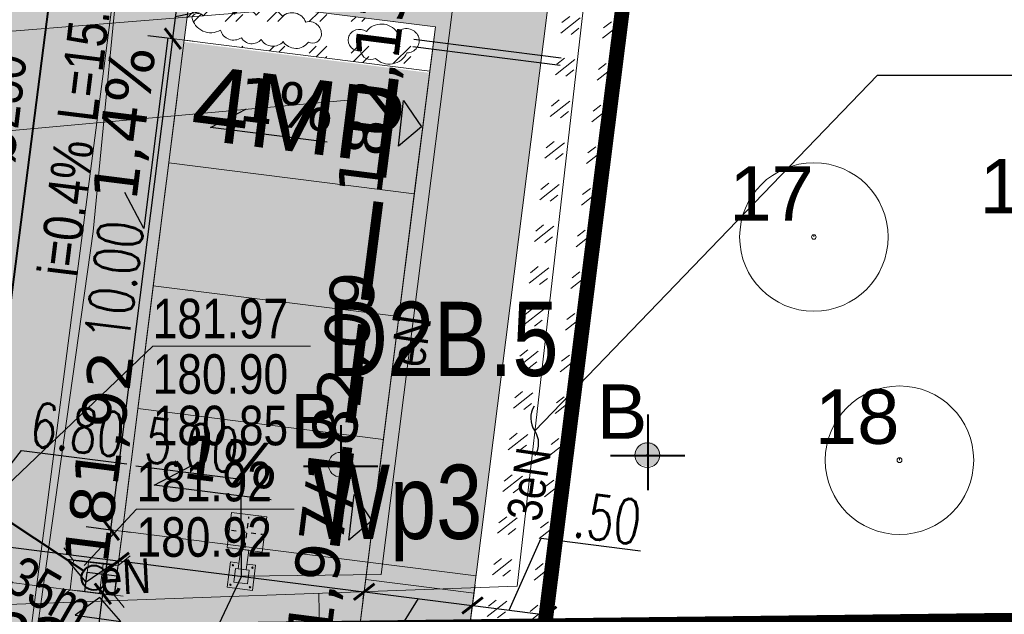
# Model space of a CAD drawing. Header units: millimetres. Extents: x 0 to 6566002, y 0 to 5716629.
# Tile 82 of 99: x 6564885 to 6564904, y 5715910 to 5715922. Entities that reach past the tile are written whole.
import ezdxf
from ezdxf import colors
from ezdxf.entities.mleader import LeaderData, LeaderLine
from ezdxf.enums import TextEntityAlignment as Align
from ezdxf.math import Vec2, Vec3

# ---------------------------------------------------------------- set-up
doc = ezdxf.new("R2010")
doc.units = ezdxf.units.MM
for name, pattern in [('ACAD_ISO04W100', [30, 24, -3, 0, -3]), ('DASHDOT', [25.4, 12.7, -6.35, 0, -6.35]), ('DASHED', [19.05, 12.7, -6.35])]:
    doc.linetypes.add(name, pattern=pattern)
for name, color, linetype, lineweight in [('!! KFC - IS - wpust', 64, 'Continuous', 15), ('!IS-KD_OPIS', 64, 'Continuous', 13), ('_DOO-inwentaryzacja', 108, 'Continuous', 18), ('E-rys_sieci_eN_GDDKiA', 210, 'Continuous', 18), ('E-rys_sieci_nn_Amrest', 10, 'Continuous', 18), ('IS-KD', 64, 'kd_LINE', 40), ('MBC_krawezniki', 42, 'Continuous', 20), ('MBC_miejsca_parkingowe', 30, 'Continuous', 9), ('MBC_obszary', 143, 'Continuous', 5), ('MBC_opisy', 255, 'Continuous', 13), ('MBC_oprawy_zew', 12, 'Continuous', 15), ('MBC_oprawy_zew_opisy', 12, 'Continuous', 15), ('MBC_szraf', 143, 'Continuous', 15), ('MBC_wymiar_ogolne', 133, 'Continuous', 13), ('MBC_zakres', 160, 'Continuous', 35), ('MBC_zakres_2', 160, 'Continuous', 35), ('pr_rzędne', 5, 'Continuous', 25), ('pr_wpust', 5, 'Continuous', 30), ('ps_obrzeze', 218, 'Continuous', 13), ('USUNIETE SIECI', 7, 'NIEIST_1', 5), ('WZ PRZEPUSTY_nawadnianie', 150, 'Continuous', 25), ('WZ_proj_krzewy', 94, 'Continuous', 20)]:
    doc.layers.add(name, color=color, linetype=linetype, lineweight=lineweight)
doc.layers.add('E-sieci_en_txt_GDDKiA', color=3, linetype='Continuous')
doc.layers.add('pr_separatory', color=7, linetype='Continuous', lineweight=0, true_color=0xd17f15)
doc.layers.add('WZ_brak drzewa w terenie', color=7, linetype='Continuous', lineweight=40, true_color=0xff8f1f)
doc.styles.add('HB', font='isocpeui.ttf')
doc.styles.add('MtXpl_Arial_Narrow', font='ARIALN.TTF')
doc.styles.add('SIMPLEX', font='simplex.shx', dxfattribs={"width": 0.7})
doc.styles.get("Standard").update_dxf_attribs({"font": 'arial.ttf'})
doc.styles.add('Style-Verdana', font='verdana.ttf')
doc.styles.add('wr-ruska-mdcp4-ac-nowa_mapa$1$Style-Arial', font='arial.ttf')
doc.linetypes.add('kd_LINE', pattern='A,12.7,-5.08,["kd",HB,S=2.54,R=0,X=-3.5,Y=-1.27],-2.35', length=20.13)
doc.linetypes.add('NIEIST_1', pattern='A,20,-0.01,["X",Standard,S=5,R=0,X=-2.54,Y=-2.54],-0.01', length=20.02)
doc.dimstyles.new('maadST', dxfattribs={"dimscale": 0.0075, "dimtxt": 120, "dimasz": 1, "dimexe": 0.25, "dimexo": 100, "dimgap": 15, "dimtad": 1, "dimrnd": 0.1, "dimzin": 0, "dimdsep": 46, "dimtxsty": 'SIMPLEX', "dimblk": 'MaadTick', "dimcen": 0, "dimdle": 0.2, "dimclrd": 256, "dimclre": 256, "dimclrt": 256, "dimadec": 0, "dimazin": 0, "dimtfac": 1, "dimtmove": 1, "dimatfit": 3, "dimldrblk": 'INTEGRAL', "dimfxl": 1, "dimtolj": 1, "dimtzin": 0, "dimarcsym": 0})

# ---------------------------------------------------------------- blocks, each defined once
blk = doc.blocks.new('L403 Square Bis top')
at = {"color": 0}
blk.add_lwpolyline([(-40.875, 5.25), (-40.875, 16.5), (-73.875, 16.5), (-73.875, -16.5), (-40.875, -16.5), (-40.875, -5.25)], dxfattribs=at)
for points in [[(-22.875, -22.875), (22.875, -22.875), (22.875, 22.875), (-22.875, 22.875)], [(-66.375, -9), (-48.375, -9), (-48.375, 9), (-66.375, 9)], [(-48.375, -5.25), (-22.875, -5.25), (-22.875, 5.25), (-48.375, 5.25)]]:
    blk.add_lwpolyline(points, close=True, dxfattribs=at)
for centre in [(-70.125, 12.75), (-44.625, 12.75), (-70.125, -12.75), (-44.625, -12.75)]:
    blk.add_circle(centre, 0.938, dxfattribs=at)
at = {"layer": 'Defpoints', "linetype": 'ACAD_ISO04W100', "ltscale": 0.1}
for p, q in [((0, 20.325), (0, -20.325)), ((-20.325, 0), (20.325, 0))]:
    blk.add_line(p, q, dxfattribs=at)
blk = doc.blocks.new('_None')
blk = doc.blocks.new('wpust_drog')
at = {"color": 0}
for p, q in [((-20, 10), (20, 10)), ((-20, -10), (20, -10))]:
    blk.add_line(p, q, dxfattribs=at)
for points in [[(-35, 45), (-20, 30), (-20, -30), (-35, -45)], [(35, 45), (20, 30), (20, -30), (35, -45)]]:
    blk.add_lwpolyline(points, dxfattribs=at)
blk.add_lwpolyline([(-20, -30), (20, -30), (20, 30), (-20, 30)], close=True, dxfattribs=at)
blk = doc.blocks.new('_Integral')
at = {"color": 0, "linetype": 'ByBlock', "lineweight": -2}
for centre, start, end in [((0.445, -0.091), 102, 168), ((-0.445, 0.091), 282, 348)]:
    blk.add_arc(centre, 0.454, start, end, dxfattribs=at)
blk = doc.blocks.new('MaadTick')
at = {"color": 0}
blk.add_line((0, -54.8), (0, 54.8), dxfattribs=at)
at = {"color": 0, "const_width": 7.5}
blk.add_lwpolyline([(25, 25), (-25, -25)], dxfattribs=at)
blk = doc.blocks.new('*D70')
at = {"layer": 'Defpoints', "color": 0, "transparency": 16777216}
for p in [(6564879.763, 5715911.175), (6564886.592, 5715911.027), (6564886.504, 5715910.325)]:
    blk.add_point(p, dxfattribs=at)
at = {"layer": 'MBC_wymiar_ogolne', "lineweight": -2, "transparency": 16777216}
for p, q in [((6564883.222, 5715911.452), (6564884.629, 5715913.253)), ((6564884.629, 5715913.253), (6564886.758, 5715912.985)), ((6564879.857, 5715911.919), (6564879.852, 5715911.878)), ((6564879.859, 5715911.876), (6564886.585, 5715911.028)), ((6564886.598, 5715911.069), (6564886.592, 5715911.029))]:
    blk.add_line(p, q, dxfattribs=at)
at = {"layer": 'MBC_wymiar_ogolne', "lineweight": -2, "transparency": 16777216, "xscale": 0.0075, "yscale": 0.0075, "zscale": 0.0075}
for p, rotation in [((6564879.852, 5715911.876), 172.8154019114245), ((6564886.592, 5715911.027), 352.8154019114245)]:
    blk.add_blockref('MaadTick', p, dxfattribs=dict(at, rotation=rotation))
at = {"layer": 'MBC_wymiar_ogolne', "transparency": 16777216, "insert": (6564885.764, 5715913.677), "char_height": 0.9, "attachment_point": 5, "rotation": 352.8154, "style": 'SIMPLEX'}
blk.add_mtext('\\A1;6.80', dxfattribs=at)
blk = doc.blocks.new('*D71')
at = {"layer": 'Defpoints', "color": 0, "transparency": 16777216}
for p in [(6564891.628, 5715911), (6564891.553, 5715910.401), (6564886.504, 5715910.325)]:
    blk.add_point(p, dxfattribs=at)
at = {"layer": 'MBC_wymiar_ogolne', "lineweight": -2, "transparency": 16777216}
for p, q in [((6564889.069, 5715912.67), (6564886.941, 5715912.938)), ((6564889.073, 5715910.714), (6564889.069, 5715912.67)), ((6564886.598, 5715911.069), (6564886.592, 5715911.029)), ((6564886.6, 5715911.026), (6564891.545, 5715910.402)), ((6564891.535, 5715910.256), (6564891.553, 5715910.4))]:
    blk.add_line(p, q, dxfattribs=at)
at = {"layer": 'MBC_wymiar_ogolne', "lineweight": -2, "transparency": 16777216, "xscale": 0.0075, "yscale": 0.0075, "zscale": 0.0075}
for p, rotation in [((6564886.592, 5715911.027), 172.8154019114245), ((6564891.553, 5715910.401), 352.8154019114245)]:
    blk.add_blockref('MaadTick', p, dxfattribs=dict(at, rotation=rotation))
at = {"layer": 'MBC_wymiar_ogolne', "transparency": 16777216, "insert": (6564888.075, 5715913.362), "char_height": 0.9, "attachment_point": 5, "rotation": 352.8154, "style": 'SIMPLEX'}
blk.add_mtext('\\A1;5.00', dxfattribs=at)
blk = doc.blocks.new('*D72')
at = {"layer": 'Defpoints', "color": 0, "transparency": 16777216}
for p in [(6564891.628, 5715911), (6564893.822, 5715910.763), (6564893.742, 5715910.126)]:
    blk.add_point(p, dxfattribs=at)
at = {"layer": 'MBC_wymiar_ogolne', "lineweight": -2, "transparency": 16777216}
for p, q in [((6564891.535, 5715910.256), (6564891.553, 5715910.4)), ((6564891.56, 5715910.401), (6564893.734, 5715910.127)), ((6564892.647, 5715910.264), (6564891.027, 5715907.662)), ((6564893.728, 5715910.019), (6564893.741, 5715910.124)), ((6564891.027, 5715907.662), (6564888.899, 5715907.931))]:
    blk.add_line(p, q, dxfattribs=at)
at = {"layer": 'MBC_wymiar_ogolne', "lineweight": -2, "transparency": 16777216, "xscale": 0.0075, "yscale": 0.0075, "zscale": 0.0075}
for p, rotation in [((6564891.553, 5715910.401), 172.8154019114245), ((6564893.742, 5715910.126), 352.8154019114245)]:
    blk.add_blockref('MaadTick', p, dxfattribs=dict(at, rotation=rotation))
at = {"layer": 'MBC_wymiar_ogolne', "transparency": 16777216, "insert": (6564890.033, 5715908.355), "char_height": 0.9, "attachment_point": 5, "rotation": 352.8154, "style": 'SIMPLEX'}
blk.add_mtext('\\A1;2.20', dxfattribs=at)
blk = doc.blocks.new('*D73')
at = {"layer": 'Defpoints', "color": 0, "transparency": 16777216}
for p in [(6564893.822, 5715910.763), (6564895.23, 5715909.938), (6564895.177, 5715909.518)]:
    blk.add_point(p, dxfattribs=at)
at = {"layer": 'MBC_wymiar_ogolne', "lineweight": -2, "transparency": 16777216}
for p, q in [((6564894.486, 5715910.032), (6564895.129, 5715911.483)), ((6564895.129, 5715911.483), (6564897.138, 5715911.23)), ((6564895.271, 5715910.262), (6564895.23, 5715909.94)), ((6564893.728, 5715910.019), (6564893.741, 5715910.124)), ((6564893.749, 5715910.125), (6564895.222, 5715909.939))]:
    blk.add_line(p, q, dxfattribs=at)
at = {"layer": 'MBC_wymiar_ogolne', "lineweight": -2, "transparency": 16777216, "xscale": 0.0075, "yscale": 0.0075, "zscale": 0.0075}
for p, rotation in [((6564893.742, 5715910.126), 172.8154019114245), ((6564895.23, 5715909.938), 352.8154019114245)]:
    blk.add_blockref('MaadTick', p, dxfattribs=dict(at, rotation=rotation))
at = {"layer": 'MBC_wymiar_ogolne', "transparency": 16777216, "insert": (6564896.203, 5715911.915), "char_height": 0.9, "attachment_point": 5, "rotation": 352.8154, "style": 'SIMPLEX'}
blk.add_mtext('\\A1;1.50', dxfattribs=at)
blk = doc.blocks.new('*D100')
at = {"layer": 'Defpoints', "color": 0, "transparency": 16777216}
for p in [(6564887.687, 5715921.576), (6564887.928, 5715921.545), (6564886.678, 5715911.624)]:
    blk.add_point(p, dxfattribs=at)
at = {"layer": 'MBC_wymiar_ogolne', "lineweight": -2, "transparency": 16777216}
for p, q in [((6564886.437, 5715911.662), (6564887.686, 5715921.568)), ((6564887.184, 5715921.639), (6564887.685, 5715921.576)), ((6564885.933, 5715911.718), (6564886.434, 5715911.654))]:
    blk.add_line(p, q, dxfattribs=at)
at = {"layer": 'MBC_wymiar_ogolne', "lineweight": -2, "transparency": 16777216, "xscale": 0.0075, "yscale": 0.0075, "zscale": 0.0075}
for p, rotation in [((6564887.687, 5715921.576), 82.8154014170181), ((6564886.436, 5715911.654), 262.8154014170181)]:
    blk.add_blockref('MaadTick', p, dxfattribs=dict(at, rotation=rotation))
at = {"layer": 'MBC_wymiar_ogolne', "transparency": 16777216, "insert": (6564886.503, 5715916.685), "char_height": 0.9, "attachment_point": 5, "rotation": 82.8154, "style": 'SIMPLEX'}
blk.add_mtext('\\A1;10.00', dxfattribs=at)
blk = doc.blocks.new('*D101')
at = {"layer": 'Defpoints', "color": 0, "transparency": 16777216}
for p in [(6564887.799, 5715922.469), (6564888.031, 5715922.439), (6564887.928, 5715921.545)]:
    blk.add_point(p, dxfattribs=at)
at = {"layer": 'MBC_wymiar_ogolne', "lineweight": -2, "transparency": 16777216}
for p, q in [((6564890.081, 5715922.506), (6564890.349, 5715924.635)), ((6564887.287, 5715922.533), (6564887.798, 5715922.469)), ((6564887.743, 5715922.022), (6564890.081, 5715922.506)), ((6564887.688, 5715921.583), (6564887.798, 5715922.461)), ((6564887.184, 5715921.639), (6564887.685, 5715921.576))]:
    blk.add_line(p, q, dxfattribs=at)
at = {"layer": 'MBC_wymiar_ogolne', "lineweight": -2, "transparency": 16777216, "xscale": 0.0075, "yscale": 0.0075, "zscale": 0.0075}
for p, rotation in [((6564887.799, 5715922.469), 82.81540142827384), ((6564887.687, 5715921.576), 262.8154014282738)]:
    blk.add_blockref('MaadTick', p, dxfattribs=dict(at, rotation=rotation))
at = {"layer": 'MBC_wymiar_ogolne', "transparency": 16777216, "insert": (6564889.657, 5715923.641), "char_height": 0.9, "attachment_point": 5, "rotation": 82.8154, "style": 'SIMPLEX'}
blk.add_mtext('\\A1;0.90', dxfattribs=at)
blk = doc.blocks.new('*D107')
at = {"layer": 'Defpoints', "color": 0, "transparency": 16777216}
for p in [(6564886.678, 5715911.624), (6564886.273, 5715910.362), (6564886.505, 5715910.333)]:
    blk.add_point(p, dxfattribs=at)
at = {"layer": 'MBC_wymiar_ogolne', "lineweight": -2, "transparency": 16777216}
for p, q in [((6564885.933, 5715911.718), (6564886.434, 5715911.654)), ((6564886.435, 5715911.647), (6564886.274, 5715910.37)), ((6564885.761, 5715910.427), (6564886.271, 5715910.362)), ((6564885.859, 5715907.072), (6564886.273, 5715910.362))]:
    blk.add_line(p, q, dxfattribs=at)
at = {"layer": 'MBC_wymiar_ogolne', "lineweight": -2, "transparency": 16777216, "xscale": 0.0075, "yscale": 0.0075, "zscale": 0.0075}
for p, rotation in [((6564886.436, 5715911.654), 82.81540142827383), ((6564886.273, 5715910.362), 262.8154014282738)]:
    blk.add_blockref('MaadTick', p, dxfattribs=dict(at, rotation=rotation))
at = {"layer": 'MBC_wymiar_ogolne', "transparency": 16777216, "insert": (6564885.427, 5715908.147), "char_height": 0.9, "attachment_point": 5, "rotation": 82.8154, "style": 'SIMPLEX'}
blk.add_mtext('\\A1;1.30', dxfattribs=at)
blk = doc.blocks.new('*U134')
for q in [(0, 0.05), (0, 0.05), (0, 0)]:
    blk.add_line((0, 0), q)
for radius in [0.25, 0.0159]:
    blk.add_circle((0, 0), radius)
blk = doc.blocks.new('*U135')
for q in [(0, 0.05), (0, 0.05), (0, 0)]:
    blk.add_line((0, 0), q)
for radius in [0.25, 0.0159]:
    blk.add_circle((0, 0), radius)
blk = doc.blocks.new('*U143')
for q in [(0, 0.05), (0, 0.05), (0, 0)]:
    blk.add_line((0, 0), q)
for radius in [1.5, 0.0462]:
    blk.add_circle((0, 0), radius)
blk = doc.blocks.new('*U144')
for q in [(0, 0.05), (0, 0.05), (0, 0)]:
    blk.add_line((0, 0), q)
for radius in [1.5, 0.0493]:
    blk.add_circle((0, 0), radius)
blk = doc.blocks.new('*U145')
for q in [(0, 0.05), (0, 0.05), (0, 0)]:
    blk.add_line((0, 0), q)
for radius in [0.75, 0.0239]:
    blk.add_circle((0, 0), radius)

msp = doc.modelspace()

# ---------------------------------------------------------------- hatches: boundary and pattern name
at = {"layer": 'MBC_szraf'}
h = msp.add_hatch(dxfattribs=at)
h.set_pattern_fill('GOST_GLASS', color=64, scale=0.1, angle=180)
h.set_pattern_definition([(217.8154, (6564851.5972, 5715920.57143), (-0.841866, 0.1061225), [0.5, -0.7]), (217.8154, (6564851.38676, 5715920.59797), (-0.841866, 0.1061225), [0.2, -1]), (217.8154, (6564851.5707, 5715920.36097), (-0.841866, 0.1061225), [0.2, -1])])
h.paths.add_polyline_path([(6564879.763, 5715911.175), (6564879.481, 5715908.937), (6564891.437, 5715909.385), (6564891.628, 5715911), (6564886.668, 5715911.625), (6564886.504, 5715910.325)])
h.paths.add_polyline_path([(6564846.159, 5715915.411), (6564845.659, 5715911.442), (6564868.704, 5715908.537), (6564877.253, 5715908.854), (6564877.58, 5715911.45)])
edge = h.paths.add_edge_path()
edge.add_line((6564839.417, 5715917.894), (6564837.249, 5715920.687))
edge.add_line((6564837.249, 5715920.687), (6564839.5, 5715938.545))
edge.add_line((6564839.5, 5715938.545), (6564842.293, 5715940.713))
edge.add_line((6564842.293, 5715940.713), (6564843.356, 5715949.146))
edge.add_line((6564843.356, 5715949.146), (6564840.213, 5715949.543))
edge.add_arc((6564851.909, 5715940.301), 14.906, 141.6866, 144.249)
edge.add_line((6564839.811, 5715949.011), (6564835.241, 5715912.756))
edge.add_line((6564835.241, 5715912.756), (6564838.714, 5715912.318))
edge.add_line((6564838.714, 5715912.318), (6564839.417, 5715917.894))
edge = h.paths.add_edge_path()
edge.add_line((6564855.758, 5715947.583), (6564855.133, 5715942.622))
edge.add_arc((6564855.758, 5715947.583), 5, 262.8154, 352.8154)
edge.add_line((6564860.719, 5715946.958), (6564855.758, 5715947.583))
edge = h.paths.add_edge_path()
edge.add_arc((6564856.033, 5715949.766), 5, 13.9156, 82.8154)
edge.add_line((6564856.659, 5715954.727), (6564853.848, 5715955.081))
edge.add_arc((6564851.909, 5715940.301), 14.906, 82.5263, 121.066)
edge.add_line((6564844.217, 5715953.07), (6564860.887, 5715950.968))
at = {"layer": 'MBC_szraf', "true_color": 0x636466, "transparency": 33554687}
h = msp.add_hatch(dxfattribs=at)
h.set_pattern_fill('DOTS', color=251, scale=0.3)
edge = h.paths.add_edge_path()
edge.add_line((6564890.021, 5715938.225), (6564890.646, 5715943.185))
edge.add_line((6564890.646, 5715943.185), (6564890.921, 5715945.368))
edge.add_arc((6564895.882, 5715944.743), 5, 82.8154, 172.8154, ccw=False)
edge.add_line((6564896.507, 5715949.703), (6564887.889, 5715950.79))
edge.add_arc((6564887.82, 5715950.295), 0.5, -29.8834, 82.0755, ccw=False)
edge.add_arc((6564895.911, 5715944.735), 9.319, 145.2621, 172.7932)
edge.add_line((6564886.666, 5715945.904), (6564886.391, 5715943.722))
edge.add_arc((6564881.43, 5715944.347), 5, 262.8154, 352.8154, ccw=False)
edge.add_line((6564880.805, 5715939.386), (6564866.716, 5715941.162))
edge.add_line((6564866.716, 5715941.162), (6564864.335, 5715941.462))
edge.add_line((6564864.335, 5715941.462), (6564865.235, 5715948.606))
edge.add_arc((6564856.033, 5715949.766), 9.275, 352.8154, 380.2166)
edge.add_arc((6564865.206, 5715953.144), 0.5, 82.7802, 200.2166, ccw=False)
edge.add_line((6564865.269, 5715953.64), (6564856.659, 5715954.727))
edge.add_arc((6564856.033, 5715949.766), 5, -7.1846, 82.8154, ccw=False)
edge.add_line((6564860.994, 5715949.141), (6564860.719, 5715946.958))
edge.add_arc((6564855.758, 5715947.583), 5, 262.8154, 352.8154, ccw=False)
edge.add_line((6564855.133, 5715942.622), (6564842.731, 5715944.186))
edge.add_line((6564842.731, 5715944.186), (6564842.293, 5715940.713))
edge.add_line((6564842.293, 5715940.713), (6564839.417, 5715917.894))
edge.add_line((6564839.417, 5715917.894), (6564839.214, 5715916.287))
edge.add_line((6564839.214, 5715916.287), (6564846.159, 5715915.411))
edge.add_line((6564846.159, 5715915.411), (6564877.58, 5715911.45))
edge.add_line((6564877.58, 5715911.45), (6564879.763, 5715911.175))
edge.add_line((6564879.763, 5715911.175), (6564886.504, 5715910.325))
edge.add_line((6564886.504, 5715910.325), (6564886.668, 5715911.625))
edge.add_line((6564886.668, 5715911.625), (6564887.918, 5715921.547))
edge.add_line((6564887.918, 5715921.547), (6564888.031, 5715922.439))
edge.add_line((6564888.031, 5715922.439), (6564888.343, 5715924.92))
edge.add_line((6564888.343, 5715924.92), (6564888.457, 5715925.823))
edge.add_line((6564888.457, 5715925.823), (6564890.021, 5715938.225))
edge = h.paths.add_edge_path(flags=16)
edge.add_line((6564877.569, 5715933.747), (6564850.414, 5715937.17))
edge.add_arc((6564849.801, 5715932.158), 5.049, 83.0282, 166.577)
edge.add_line((6564844.89, 5715933.33), (6564844.062, 5715926.762))
edge.add_arc((6564851.503, 5715925.824), 7.5, 172.8154, 262.8154)
edge.add_line((6564850.565, 5715918.383), (6564876.53, 5715915.11))
edge.add_arc((6564877.155, 5715920.071), 5, 262.8154, 352.8154)
edge.add_line((6564882.116, 5715919.446), (6564883.257, 5715928.494))
edge.add_arc((6564878.209, 5715928.577), 5.049, 359.0538, 442.6026)
edge.add_arc((6564856.328, 5715760.048), 174.992, 82.60258, 83.02822)
edge = h.paths.add_edge_path()
edge.add_line((6564900.184, 5715949.24), (6564899.872, 5715946.76))
edge.add_arc((6564897.391, 5715947.072), 2.5, 352.8154, 442.8133)
edge.add_line((6564897.704, 5715949.553), (6564900.184, 5715949.24))
at = {"layer": 'MBC_szraf'}
h = msp.add_hatch(dxfattribs=at)
h.set_pattern_fill('GOST_GLASS', color=64, scale=0.1, angle=180)
edge = h.paths.add_edge_path()
edge.add_line((6564897.704, 5715949.553), (6564896.507, 5715949.703))
edge.add_arc((6564895.882, 5715944.743), 5, 82.8154, 167.0101)
edge.add_line((6564891.01, 5715945.867), (6564899.622, 5715944.781))
edge.add_line((6564899.622, 5715944.781), (6564899.872, 5715946.76))
edge.add_arc((6564897.391, 5715947.072), 2.5, 352.8154, 442.8154)
edge = h.paths.add_edge_path()
edge.add_line((6564886.391, 5715943.722), (6564881.43, 5715944.347))
edge.add_line((6564881.43, 5715944.347), (6564880.805, 5715939.386))
edge.add_arc((6564881.43, 5715944.347), 5, 262.8154, 352.8154)
h.paths.add_polyline_path([(6564888.457, 5715925.823), (6564888.343, 5715924.92), (6564893.304, 5715924.295), (6564893.418, 5715925.197)])
h.paths.add_polyline_path([(6564892.992, 5715921.814), (6564888.031, 5715922.439), (6564887.918, 5715921.547), (6564892.879, 5715920.921)])
h = msp.add_hatch(dxfattribs=at)
h.set_pattern_fill('AR-SAND', color=251, scale=0.01, angle=180)
h.set_pattern_definition([(210.3154, (6564851.59722, 5715920.57143), (-0.0453345, -0.4875716), [0, -0.38608, 0, -0.4318, 0, -0.41275]), (180.3154, (6564851.5972, 5715920.57143), (-0.535645, -0.6549765), [0, -0.20828, 0, -0.34798, 0, -0.13335]), (140.3154, (6564851.9072, 5715920.53236), (-0.7849615, 0.0975008), [0, -0.127, 0, -0.4572, 0, -0.5969]), (130.3154, (6564851.9072, 5715920.53236), (-0.785442, -0.125684), [0, -0.0635, 0, -0.29972, 0, -0.3429])])
edge = h.paths.add_edge_path()
edge.add_line((6564897.882, 5715942.967), (6564899.371, 5715942.78))
edge.add_line((6564899.371, 5715942.78), (6564899.622, 5715944.781))
edge.add_line((6564899.622, 5715944.781), (6564891.01, 5715945.87))
edge.add_arc((6564895.882, 5715944.743), 5, 166.9756, 172.8154)
edge.add_line((6564890.921, 5715945.368), (6564890.646, 5715943.185))
edge.add_line((6564890.646, 5715943.185), (6564895.607, 5715942.56))
edge.add_line((6564895.607, 5715942.56), (6564894.981, 5715937.599))
edge.add_line((6564894.981, 5715937.599), (6564893.418, 5715925.197))
edge.add_line((6564893.418, 5715925.197), (6564893.304, 5715924.295))
edge.add_line((6564893.304, 5715924.295), (6564888.343, 5715924.92))
edge.add_line((6564888.343, 5715924.92), (6564888.031, 5715922.439))
edge.add_line((6564888.031, 5715922.439), (6564892.992, 5715921.814))
edge.add_line((6564892.992, 5715921.814), (6564892.879, 5715920.921))
edge.add_line((6564892.879, 5715920.921), (6564891.425, 5715909.384))
edge.add_line((6564891.425, 5715909.384), (6564893.663, 5715909.503))
edge.add_line((6564893.663, 5715909.503), (6564897.882, 5715942.967))
at = {"layer": 'MBC_szraf', "transparency": 33554559}
h = msp.add_hatch(dxfattribs=at)
h.set_pattern_fill('AR-SAND', color=210, scale=0.01, angle=180)
h.set_pattern_definition([(210.3154, (6564892.10635, 5715917.23785), (-0.0453345, -0.4875716), [0, -0.38608, 0, -0.4318, 0, -0.41275]), (180.3154, (6564892.10635, 5715917.23785), (-0.535645, -0.654977), [0, -0.20828, 0, -0.34798, 0, -0.13335]), (140.3154, (6564892.4163, 5715917.1988), (-0.7849615, 0.097501), [0, -0.127, 0, -0.4572, 0, -0.5969]), (130.3154, (6564892.4163, 5715917.1988), (-0.785442, -0.125684), [0, -0.0635, 0, -0.29972, 0, -0.3429])])
h.paths.add_polyline_path([(6564892.874, 5715920.885), (6564887.914, 5715921.51), (6564886.663, 5715911.589), (6564891.624, 5715910.964)])
h.paths.add_polyline_path([(6564895.607, 5715942.56), (6564890.646, 5715943.185), (6564888.453, 5715925.787), (6564893.413, 5715925.161)])
at = {"layer": 'MBC_szraf'}
h = msp.add_hatch(dxfattribs=at)
h.set_pattern_fill('GOST_GLASS', color=64, scale=0.1, angle=180)
h.set_pattern_definition([(217.8154, (6564881.6284, 5715944.322), (-0.841866, 0.1061225), [0.5, -0.7]), (217.8154, (6564881.41795, 5715944.34855), (-0.841866, 0.1061225), [0.2, -1]), (217.8154, (6564881.6019, 5715944.11155), (-0.841866, 0.1061225), [0.2, -1])])
h.paths.add_polyline_path([(6564899.373, 5715942.78), (6564897.88, 5715942.968), (6564893.666, 5715909.462), (6564895.177, 5715909.518)])
at = {"layer": 'WZ_brak drzewa w terenie'}
h = msp.add_hatch(color=256, dxfattribs=at)
h.dxf.hatch_style = 1
h.paths.add_polyline_path([(6564897.483, 5715913.332, 1), (6564897.081, 5715913.034, 1)])
h = msp.add_hatch(color=256, dxfattribs=at)
h.dxf.hatch_style = 1
h.paths.add_polyline_path([(6564891.281, 5715913.119, 1), (6564890.879, 5715912.821, 1)])

# ---------------------------------------------------------------- linework, layer by layer
at = {"layer": '!IS-KD_OPIS'}
for points in [[(6564883.878, 5715912.12), (6564887.282, 5715915.361), (6564890.468, 5715915.361)], [(6564885.897, 5715910.935), (6564886.954, 5715912.069), (6564890.14, 5715912.069)]]:
    msp.add_lwpolyline(points, dxfattribs=at)
at = {"layer": 'E-rys_sieci_eN_GDDKiA'}
for p, q in [((6564894.645, 5715910.518), (6564898.133, 5715941.023)), ((6564881.7, 5715910.05), (6564894.645, 5715910.518)), ((6564890.65, 5715909.59), (6564890.636, 5715910.373))]:
    msp.add_line(p, q, dxfattribs=at)
at = {"layer": 'E-rys_sieci_nn_Amrest'}
for p in [(6564896.058, 5715943.739), (6564889.073, 5715910.717)]:
    msp.add_line(p, (6564891.899, 5715910.749), dxfattribs=at)
at = {"layer": 'IS-KD', "linetype": 'ByBlock', "ltscale": 0.3}
msp.add_line((6564884.395, 5715911.817), (6564885.886, 5715910.823), dxfattribs=at)
msp.add_lwpolyline([(6564883.954, 5715912.715), (6564885.832, 5715927.335)], dxfattribs=at)
msp.add_circle((6564886.094, 5715910.685), 0.25, dxfattribs=at)
at = {"layer": 'MBC_krawezniki'}
msp.add_lwpolyline([(6564879.763, 5715911.175), (6564886.504, 5715910.325), (6564886.668, 5715911.625), (6564891.628, 5715911), (6564892.879, 5715920.921), (6564887.918, 5715921.547), (6564888.031, 5715922.439)], dxfattribs=at)
at = {"layer": 'MBC_krawezniki', "color": 160, "linetype": 'DASHED', "ltscale": 0.1}
msp.add_lwpolyline([(6564886.668, 5715911.625), (6564887.918, 5715921.547)], dxfattribs=at)
at = {"layer": 'MBC_miejsca_parkingowe'}
for points in [[(6564887.918, 5715921.547), (6564892.879, 5715920.921), (6564892.566, 5715918.441), (6564887.606, 5715919.066)], [(6564887.606, 5715919.066), (6564892.566, 5715918.441), (6564892.254, 5715915.96), (6564887.293, 5715916.586)], [(6564887.293, 5715916.586), (6564892.254, 5715915.96), (6564891.941, 5715913.48), (6564886.98, 5715914.105)], [(6564886.98, 5715914.105), (6564891.941, 5715913.48), (6564891.628, 5715911), (6564886.668, 5715911.625)]]:
    msp.add_lwpolyline(points, close=True, dxfattribs=at)
at = {"layer": 'MBC_obszary'}
msp.add_lwpolyline([(6564890.646, 5715943.185), (6564890.921, 5715945.368, -0.414214), (6564896.507, 5715949.703), (6564897.704, 5715949.553, -0.414214), (6564899.872, 5715946.76), (6564895.177, 5715909.518)], format="xyb", dxfattribs=at)
for points in [[(6564897.882, 5715942.968), (6564893.658, 5715909.463)], [(6564892.992, 5715921.814), (6564891.425, 5715909.384)], [(6564887.918, 5715921.547), (6564886.668, 5715911.625)], [(6564886.504, 5715910.325), (6564886.668, 5715911.625)], [(6564886.668, 5715911.625), (6564891.628, 5715911)], [(6564886.504, 5715910.325), (6564879.763, 5715911.175)]]:
    msp.add_lwpolyline(points, dxfattribs=at)
msp.add_lwpolyline([(6564888.031, 5715922.439), (6564892.992, 5715921.814), (6564892.879, 5715920.921), (6564887.918, 5715921.547)], close=True, dxfattribs=at)
at = {"layer": 'MBC_zakres', "color": 12, "linetype": 'DASHDOT', "ltscale": 0.1, "const_width": 0.3}
msp.add_lwpolyline([(6564853.848, 5715955.081, 0.276263), (6564839.811, 5715949.011), (6564835.241, 5715912.756), (6564868.704, 5715908.537), (6564895.177, 5715909.518), (6564900.184, 5715949.24)], format="xyb", close=True, dxfattribs=at)
at = {"layer": 'MBC_zakres_2', "color": 210, "linetype": 'DASHDOT', "ltscale": 0.1, "const_width": 0.3}
msp.add_lwpolyline([(6564760.922, 5715982.52), (6564843.177, 5715976.135), (6564849.786, 5715957.37), (6564841.972, 5715934.274), (6564842.631, 5715909.087), (6565027.21, 5715911.289), (6565027.21, 5715887.144), (6565012.29, 5715886.609), (6565012.29, 5715897.814), (6564830.885, 5715895.649), (6564835.855, 5715959.669), (6564759.608, 5715965.588), (6564760.922, 5715982.522)], dxfattribs=at)
at = {"layer": 'pr_rzędne', "color": 5, "flags": 128}
for points in [[(6564887.584, 5715921.593), (6564887.099, 5715917.74), (6564886.717, 5715918.469)], [(6564890.807, 5715919.482), (6564888.448, 5715919.779), (6564889.178, 5715920.161)], [(6564889.672, 5715912.261), (6564887.313, 5715912.558), (6564888.043, 5715912.94)]]:
    msp.add_lwpolyline(points, dxfattribs=at)
for points in [[(6564892.713, 5715919.796), (6564892.249, 5715919.405), (6564892.351, 5715920.327), (6564892.713, 5715919.796)], [(6564891.709, 5715911.835), (6564891.245, 5715911.445), (6564891.348, 5715912.366), (6564891.709, 5715911.835)], [(6564885.933, 5715910.599), (6564885.543, 5715911.063), (6564886.465, 5715910.961), (6564885.933, 5715910.599)], [(6564886.209, 5715910.286), (6564885.715, 5715909.933), (6564886.633, 5715909.804), (6564886.209, 5715910.286)]]:
    msp.add_lwpolyline(points, close=True, dxfattribs=at)
at = {"layer": 'pr_separatory', "const_width": 0.2}
for points in [[(6564892.153, 5715920.761), (6564891.898, 5715918.777)], [(6564891.841, 5715918.28), (6564891.586, 5715916.297)], [(6564891.528, 5715915.8), (6564891.273, 5715913.816)], [(6564891.215, 5715913.32), (6564890.96, 5715911.336)]]:
    msp.add_lwpolyline(points, dxfattribs=at)
at = {"layer": 'pr_wpust', "flags": 128}
msp.add_lwpolyline([(6564885.908, 5715910.4), (6564885.958, 5715910.797), (6564886.554, 5715910.722), (6564886.504, 5715910.325), (6564885.908, 5715910.4)], close=True, dxfattribs=at)
at = {"layer": 'ps_obrzeze'}
for p, q in [((6564891.424, 5715909.379), (6564891.628, 5715911)), ((6564891.628, 5715911), (6564893.817, 5715910.724)), ((6564891.585, 5715910.652), (6564893.773, 5715910.377))]:
    msp.add_line(p, q, dxfattribs=at)
at = {"layer": 'ps_obrzeze', "flags": 128}
for points in [[(6564899.37, 5715942.78), (6564897.882, 5715942.968), (6564893.658, 5715909.462)], [(6564892.874, 5715920.88), (6564892.992, 5715921.814), (6564888.031, 5715922.439)]]:
    msp.add_lwpolyline(points, dxfattribs=at)
at = {"layer": 'USUNIETE SIECI', "ltscale": 0.15, "flags": 128}
msp.add_lwpolyline([(6564897.882, 5715942.968), (6564889.29, 5715944.06), (6564884.76, 5715909.15)], dxfattribs=at)
at = {"layer": 'USUNIETE SIECI', "color": 210, "ltscale": 0.15, "flags": 128}
msp.add_lwpolyline([(6564898.358, 5715942.643), (6564896.1, 5715942.94), (6564891.62, 5715943.65), (6564889.3, 5715943.83), (6564889.26, 5715942.42), (6564887.1, 5715926.06), (6564886.8, 5715925.28), (6564886.72, 5715924.3), (6564886.08, 5715917.68), (6564884.9, 5715909.3)], dxfattribs=at)
at = {"layer": 'USUNIETE SIECI', "color": 32, "ltscale": 0.15, "true_color": 0xbb6625, "flags": 128}
msp.add_lwpolyline([(6564813.16, 5715928.39), (6564849.56, 5715924.74), (6564851.05, 5715924.59), (6564879.83, 5715921.5), (6564881.32, 5715921.48), (6564896.779, 5715922.727)], dxfattribs=at)
at = {"layer": 'USUNIETE SIECI', "color": 160, "ltscale": 0.15, "flags": 128}
msp.add_lwpolyline([(6564891.299, 5715920.337), (6564880.86, 5715919.4), (6564877.63, 5715919.52), (6564852.09, 5715922.15), (6564837.02, 5715923.76), (6564812.7, 5715926.04)], dxfattribs=at)
at = {"layer": 'WZ PRZEPUSTY_nawadnianie'}
for points in [[(6564892.557, 5715921.567), (6564895.534, 5715921.191)], [(6564892.538, 5715921.418), (6564895.515, 5715921.043)]]:
    msp.add_lwpolyline(points, dxfattribs=at)
at = {"layer": 'WZ_brak drzewa w terenie'}
for points in [[(6564897.282, 5715913.983), (6564897.282, 5715912.455)], [(6564891.08, 5715913.77), (6564891.08, 5715912.242)], [(6564896.532, 5715913.154), (6564898.032, 5715913.154)], [(6564890.33, 5715912.941), (6564891.83, 5715912.941)]]:
    msp.add_lwpolyline(points, dxfattribs=at)
at = {"layer": 'WZ_proj_krzewy'}
for points in [[(6564888.072, 5715922.011, 0.520567), (6564888.651, 5715921.75, 0.520567), (6564889.072, 5715921.596, 0.520567), (6564889.472, 5715921.56, 0.520567), (6564889.917, 5715921.518, 0.520567), (6564890.429, 5715921.505, 0.520567), (6564890.69, 5715921.647, 0.520567), (6564890.372, 5715921.912, 0.520567), (6564889.9, 5715922.027, 0.520567), (6564889.37, 5715922.051, 0.520567), (6564888.935, 5715922.071, 0.520567), (6564888.308, 5715922.035, 0.520567)], [(6564891.234, 5715921.597, 0.520567), (6564891.481, 5715921.331, 0.520567), (6564891.781, 5715921.177, 0.520567), (6564892.417, 5715921.288, 0.520567), (6564892.648, 5715921.625, 0.520567), (6564892.218, 5715921.703, 0.520567), (6564891.599, 5715921.719, 0.520567)]]:
    msp.add_lwpolyline(points, format="xyb", close=True, dxfattribs=at)

# ---------------------------------------------------------------- block references
at = {"layer": '!! KFC - IS - wpust', "xscale": -0.01500000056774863, "yscale": 0.01500000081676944, "zscale": 0.015, "rotation": 83.14648625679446}
msp.add_blockref('wpust_drog', (6564886.094, 5715910.685), dxfattribs=at)
at = {"layer": '_DOO-inwentaryzacja'}
ref = msp.add_blockref('*U145', (6564905.697, 5715917.716), dxfattribs=at)
ref.add_attrib('NR', '19', dxfattribs={"layer": '0', "height": 1.1, "style": 'wr-ruska-mdcp4-ac-nowa_mapa$1$Style-Arial'}).set_placement((6564905.697, 5715917.716), align=Align.BOTTOM_RIGHT)
ref = msp.add_blockref('*U143', (6564900.64, 5715917.57), dxfattribs=at)
ref.add_attrib('NR', '17', dxfattribs={"layer": '0', "height": 1.1, "style": 'wr-ruska-mdcp4-ac-nowa_mapa$1$Style-Arial'}).set_placement((6564900.64, 5715917.57), align=Align.BOTTOM_RIGHT)
at = {"layer": '_DOO-inwentaryzacja', "color": 242, "true_color": 0xcd2027}
ref = msp.add_blockref('*U135', (6564897.276, 5715913.162), dxfattribs=at)
ref.add_attrib('NR', 'B', dxfattribs={"layer": '0', "height": 1.1, "style": 'wr-ruska-mdcp4-ac-nowa_mapa$1$Style-Arial'}).set_placement((6564897.276, 5715913.162), align=Align.BOTTOM_RIGHT)
at = {"layer": '_DOO-inwentaryzacja'}
ref = msp.add_blockref('*U144', (6564902.37, 5715913.06), dxfattribs=at)
ref.add_attrib('NR', '18', dxfattribs={"layer": '0', "height": 1.1, "style": 'wr-ruska-mdcp4-ac-nowa_mapa$1$Style-Arial'}).set_placement((6564902.37, 5715913.06), align=Align.BOTTOM_RIGHT)
at = {"layer": '_DOO-inwentaryzacja', "color": 242, "true_color": 0xcd2027}
ref = msp.add_blockref('*U134', (6564891.08, 5715912.969), dxfattribs=at)
ref.add_attrib('NR', 'B', dxfattribs={"layer": '0', "height": 1.1, "style": 'wr-ruska-mdcp4-ac-nowa_mapa$1$Style-Arial'}).set_placement((6564891.08, 5715912.969), align=Align.BOTTOM_RIGHT)
at = {"layer": 'MBC_oprawy_zew', "xscale": 0.01558756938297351, "yscale": 0.01558756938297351, "zscale": 0.01558756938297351, "rotation": 82.81540142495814}
msp.add_blockref('L403 Square Bis top', (6564889.185, 5715911.604), dxfattribs=at)

# ---------------------------------------------------------------- texts
at = {"layer": '!IS-KD_OPIS', "width": 0.8}
for s, rotation, p in [('L=15.95m', 83, (6564886.141, 5715919.872)), ('%%C250', 83, (6564884.473, 5715919.045)), ('L=2.35m', 330, (6564882.721, 5715911.358))]:
    msp.add_text(s, height=0.8, rotation=rotation, dxfattribs=at).set_placement(p)
msp.add_text('i=0.4%', height=0.8, rotation=83, dxfattribs=at).set_placement((6564886.092, 5715919.475), align=Align.RIGHT)
for s, height, p in [('181.97', 0.8, (6564887.282, 5715915.521)), ('D2B.5', 1.5, (6564890.822, 5715914.761)), ('180.90', 0.8, (6564887.282, 5715914.401)), ('180.85', 0.8, (6564887.282, 5715913.361)), ('181.92', 0.8, (6564886.954, 5715912.229)), ('Wp3', 1.5, (6564890.494, 5715911.469)), ('180.92', 0.8, (6564886.954, 5715911.109))]:
    msp.add_text(s, height=height, dxfattribs=at).set_placement(p)
at = {"layer": 'E-rys_sieci_eN_GDDKiA', "style": 'MtXpl_Arial_Narrow'}
msp.add_text('3eN', height=0.7, rotation=81.6996, dxfattribs=at).set_placement((6564894.881, 5715912.577), align=Align.MIDDLE)
at = {"layer": 'E-rys_sieci_nn_Amrest', "style": 'MtXpl_Arial_Narrow'}
for rotation, p in [(81.6996, (6564892.496, 5715915.471)), (2.9391, (6564886.73, 5715910.7))]:
    msp.add_text('eN', height=0.7, rotation=rotation, dxfattribs=at).set_placement(p, align=Align.MIDDLE)
at = {"layer": 'MBC_opisy', "lineweight": 13, "insert": (6564888.194, 5715921.051), "char_height": 1.5, "attachment_point": 1, "rotation": 352.8154}
msp.add_mtext_dynamic_manual_height_columns('4MP', width=3.03601, gutter_width=0.125, heights=[0], dxfattribs=at)
at = {"layer": 'pr_rzędne', "color": 5, "style": 'Style-Verdana'}
for s, rotation, p in [('182,13/25', 82.8154, (6564890.999, 5715918.48)), ('1,4%', 82.8154, (6564886.053, 5715918.365)), ('1%', 352.8154, (6564889.073, 5715920.825)), ('181,97/182,09', 82.8154, (6564889.779, 5715907.94)), ('181,92', 82.8154, (6564885.472, 5715911.031)), ('1%', 352.8154, (6564887.939, 5715913.603)), ('182,04', 352.8154, (6564883.316, 5715910.123))]:
    msp.add_text(s, height=0.9, rotation=rotation, dxfattribs=at).set_placement(p, align=Align.TOP_LEFT)

# ---------------------------------------------------------------- dimensions: what is measured, and where the dimension line sits
at = {"layer": 'MBC_wymiar_ogolne'}
for base, p1, p2, angle, picture, middle in [((6564887.799, 5715922.469), (6564887.928, 5715921.545), (6564888.031, 5715922.439), 262.8154, '*D101', (6564890.095, 5715922.618)), ((6564886.592, 5715911.027), (6564879.763, 5715911.175), (6564886.504, 5715910.325), 172.8154, '*D70', (6564884.741, 5715913.239)), ((6564891.553, 5715910.401), (6564886.504, 5715910.325), (6564891.628, 5715911), 172.8154, '*D71', (6564888.957, 5715912.684)), ((6564886.273, 5715910.362), (6564886.678, 5715911.624), (6564886.505, 5715910.333), 262.8154, '*D107', (6564885.791, 5715908.101)), ((6564893.742, 5715910.126), (6564891.628, 5715911), (6564893.822, 5715910.763), 172.8154, '*D72', (6564890.915, 5715907.676))]:
    dim = msp.add_linear_dim(base=base, p1=p1, p2=p2, angle=angle, dimstyle='maadST', dxfattribs=at)
    dim.commit()
    dim.dimension.update_dxf_attribs({"geometry": picture, "text_midpoint": middle, "dimtype": 160})
dim = msp.add_aligned_dim(p1=(6564886.678, 5715911.624), p2=(6564887.928, 5715921.545), distance=0.243, dimstyle='maadST', dxfattribs=at)
dim.commit()
dim.dimension.update_dxf_attribs({"geometry": '*D100', "text_midpoint": (6564886.503, 5715916.685)})
dim = msp.add_linear_dim(base=(6564895.23, 5715909.938), p1=(6564893.822, 5715910.763), p2=(6564895.177, 5715909.518), angle=172.8154, dimstyle='maadST', dxfattribs=at)
dim.commit()
dim.dimension.update_dxf_attribs({"geometry": '*D73', "text_midpoint": (6564895.311, 5715912.027)})

# ---------------------------------------------------------------- leaders
at = {"layer": 'MBC_oprawy_zew_opisy'}
ml = msp.add_multileader_mtext('Standard', dxfattribs=at)
ml.set_content('L403', color=256)
ml.set_leader_properties()
ml.set_arrow_properties(name='NONE')
ml.build(insert=Vec2(0, 0))
ml.multileader.update_dxf_attribs({"dogleg_length": 1, "arrow_head_size": 1})
ctx = ml.context
ctx.base_point, ctx.char_height, ctx.arrow_head_size, ctx.landing_gap_size, ctx.plane_origin = Vec3(6564881.649, 5715905.45), 1, 1, 0.5, Vec3(6564886.596, 5715914.406)
ctx.text_align_type = 2
notes = []
notes.append((ctx, [(1, (1, 1, 0), (6564886.591, 5715905.45), (-1, 0), 1, [(1, [(6564889.073, 5715910.717)], 0, [])])]))
ctx.mtext.insert, ctx.mtext.alignment, ctx.mtext.line_spacing_factor, ctx.mtext.flow_direction = Vec3(6564885.091, 5715905.959), 3, 0.6, 5
for ctx, leaders in notes:
    for number, flags, end, landing, length, lines in leaders:
        leader = LeaderData()
        leader.index, (leader.has_last_leader_line, leader.has_dogleg_vector, leader.attachment_direction) = number, flags
        leader.last_leader_point, leader.dogleg_vector, leader.dogleg_length = Vec3(end), Vec3(landing), length
        for number, points, colour, breaks in lines:
            line = LeaderLine()
            line.index, line.vertices, line.color, line.breaks = number, Vec3.list(points), colors.encode_raw_color(colour), breaks
            leader.lines.append(line)
        ctx.leaders.append(leader)

# ---------------------------------------------------------------- next in the draw order: leaders
at = {"layer": 'E-sieci_en_txt_GDDKiA'}
ml = msp.add_multileader_mtext('Standard', dxfattribs=at)
ml.set_content('{\\fArial Narrow|b0|i0|c238|p34;proj. YAKXS 4x120 - kierunek ZK/E (mufa)\\Pproj. YAKXS 4x35 - kierunek ZK/G\\Pproj. YAKXS 4x35 od C/2/11 do C/2/13 }', color=256)
ml.set_leader_properties()
ml.set_arrow_properties(name='INTEGRAL')
ml.build(insert=Vec2(0, 0))
ml.multileader.update_dxf_attribs({"dogleg_length": 1, "arrow_head_size": 1})
ctx = ml.context
ctx.base_point, ctx.char_height, ctx.arrow_head_size, ctx.landing_gap_size, ctx.plane_origin = Vec3(6564904.814, 5715920.839), 0.7, 1, 0.5, Vec3(6564888.965, 5715907.869)
notes = []
notes.append((ctx, [(0, (1, 1, 0), (6564901.924, 5715920.839), (1, 0), 2.891, [(1, [(6564894.999, 5715913.654)], 0, [])])]))
ctx.mtext.insert, ctx.mtext.line_spacing_factor, ctx.mtext.flow_direction = Vec3(6564905.314, 5715921.292), 0.8, 5
ctx.mtext.has_bg_fill, ctx.mtext.bg_color, ctx.mtext.bg_scale_factor, ctx.mtext.bg_transparency, ctx.mtext.use_window_bg_color = 1, -1027028792, 1.5, 0, 1
for ctx, leaders in notes:
    for number, flags, end, landing, length, lines in leaders:
        leader = LeaderData()
        leader.index, (leader.has_last_leader_line, leader.has_dogleg_vector, leader.attachment_direction) = number, flags
        leader.last_leader_point, leader.dogleg_vector, leader.dogleg_length = Vec3(end), Vec3(landing), length
        for number, points, colour, breaks in lines:
            line = LeaderLine()
            line.index, line.vertices, line.color, line.breaks = number, Vec3.list(points), colors.encode_raw_color(colour), breaks
            leader.lines.append(line)
        ctx.leaders.append(leader)

# ---------------------------------------------------------------- next in the draw order: leaders
ml = msp.add_multileader_mtext('Standard', dxfattribs=at)
ml.set_content('{\\fArial Narrow|b0|i0|c238|p34;proj. YAKXS 4x120 - kierunek ZK/E (mufa)\\Pproj. YAKXS 4x35 - od ZK/G do ZK/H\\Pproj. YAKXS 4x35 od C/2/11 do C/2/13 }', color=256)
ml.set_leader_properties()
ml.set_arrow_properties(name='INTEGRAL')
ml.build(insert=Vec2(0, 0))
ml.multileader.update_dxf_attribs({"dogleg_length": 1, "arrow_head_size": 1})
ctx = ml.context
ctx.base_point, ctx.char_height, ctx.arrow_head_size, ctx.landing_gap_size, ctx.plane_origin = Vec3(6564904.811, 5715936.056), 0.7, 1, 0.5, Vec3(6564890.676, 5715922.827)
notes = []
notes.append((ctx, [(0, (1, 1, 0), (6564903.811, 5715936.056), (1, 0), 1, [(1, [(6564896.71, 5715928.612)], 0, [])])]))
ctx.mtext.insert, ctx.mtext.line_spacing_factor, ctx.mtext.flow_direction = Vec3(6564905.311, 5715936.509), 0.8, 5
ctx.mtext.has_bg_fill, ctx.mtext.bg_color, ctx.mtext.bg_scale_factor, ctx.mtext.bg_transparency, ctx.mtext.use_window_bg_color = 1, -1027028792, 1.5, 0, 1
for ctx, leaders in notes:
    for number, flags, end, landing, length, lines in leaders:
        leader = LeaderData()
        leader.index, (leader.has_last_leader_line, leader.has_dogleg_vector, leader.attachment_direction) = number, flags
        leader.last_leader_point, leader.dogleg_vector, leader.dogleg_length = Vec3(end), Vec3(landing), length
        for number, points, colour, breaks in lines:
            line = LeaderLine()
            line.index, line.vertices, line.color, line.breaks = number, Vec3.list(points), colors.encode_raw_color(colour), breaks
            leader.lines.append(line)
        ctx.leaders.append(leader)

doc.saveas('drawing.dxf')
